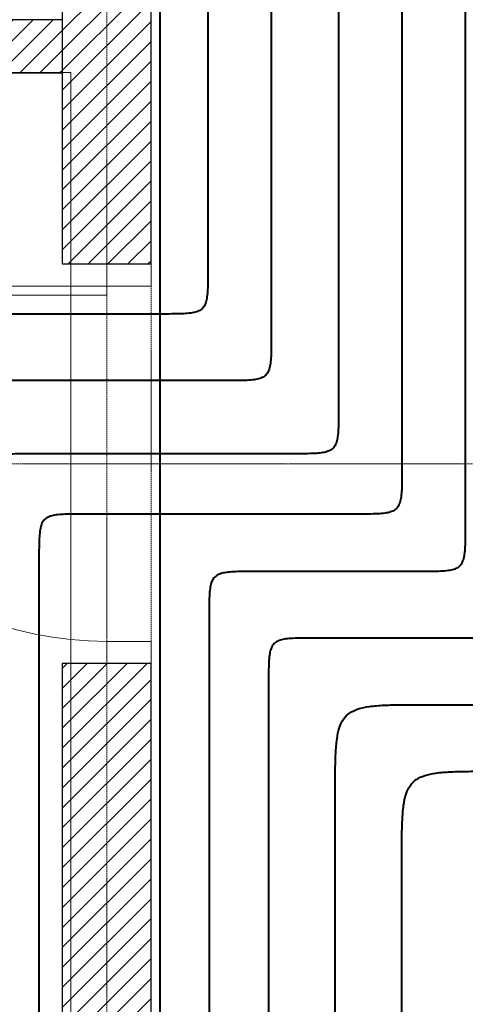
# Model space of a CAD drawing. Header units: millimetres. Extents: x 49908 to 79848, y -11883 to -3092.
# Tile 130 of 222: x 69661 to 69761, y -6348 to -6127. Entities that reach past the tile are written whole.
import ezdxf
from ezdxf.lldxf.tags import DXFTag

# ---------------------------------------------------------------- set-up
doc = ezdxf.new("R2010")
doc.units = ezdxf.units.MM
doc.linetypes.add('AUSGEZOGEN', pattern=[0])
doc.linetypes.add('DASHDOT', pattern=[1, 0.5, -0.25, 0, -0.25])
for name, color, linetype, lineweight in [('A opis', 9, 'Continuous', 13), ('A stolarka', 9, 'Continuous', 9), ('A_HATCH', 9, 'Continuous', 9), ('A_MUROWANE', 9, 'Continuous', 25), ('A_OSIE', 9, 'DASHDOT', 9)]:
    doc.layers.add(name, color=color, linetype=linetype, lineweight=lineweight)
for name, color, linetype, true_color in [('IS_Ogrzewanie_płaszczyznowe', 7, 'SOLID', 0xac00e6), ('IS_Przyłącza_o.p._Powrót', 7, 'DASH', 0x438955), ('IS_Przyłącza_o.p._Zasilanie', 7, 'SOLID', 0xff9124)]:
    doc.layers.add(name, color=color, linetype=linetype, true_color=true_color)
doc.layers.add('IS_Rys.pętli_o.p._Powrót', color=7, linetype='DASH', lineweight=13, true_color=0x4c9a5f)
doc.layers.add('IS_Rys.pętli_o.p._Zasilanie', color=7, linetype='SOLID', lineweight=13, true_color=0xff8c1a)
tags = doc.linetypes.add('DASH', pattern=[15, 10, -5]).pattern_tags.tags
tags[6:7] = [DXFTag(74, 4), DXFTag(75, 0), DXFTag(340, '0'), DXFTag(46, 0.0), DXFTag(50, 0.0), DXFTag(44, 0.0), DXFTag(45, 0.0)]
tags[4:5] = [DXFTag(74, 4), DXFTag(75, 0), DXFTag(340, '0'), DXFTag(46, 0.0), DXFTag(50, 0.0), DXFTag(44, 0.0), DXFTag(45, 0.0)]
tags = doc.linetypes.add('SOLID', pattern=[10, 10, 0]).pattern_tags.tags
tags[6:7] = [DXFTag(74, 4), DXFTag(75, 0), DXFTag(340, '0'), DXFTag(46, 0.0), DXFTag(50, 0.0), DXFTag(44, 0.0), DXFTag(45, 0.0)]
tags[4:5] = [DXFTag(74, 4), DXFTag(75, 0), DXFTag(340, '0'), DXFTag(46, 0.0), DXFTag(50, 0.0), DXFTag(44, 0.0), DXFTag(45, 0.0)]
pattern_1 = [(45, (16000, 0), (-2.24506403, 2.24506403), [])]

msp = doc.modelspace()

# ---------------------------------------------------------------- hatches: boundary and pattern name
at = {"layer": 'A_HATCH', "transparency": 33554687}
h = msp.add_hatch(dxfattribs=at)
h.set_pattern_fill('ANSI31', color=256, angle=360)
h.set_pattern_definition(pattern_1)
h.paths.add_polyline_path([(69100.47, -6009.74), (69080.47, -6009.74), (69080.47, -6426.63), (69100.47, -6426.63)])
h.paths.add_polyline_path([(69100.47, -5426.63), (69080.47, -5426.63), (69080.47, -5486.63), (68700.47, -5486.63), (68700.47, -5439.13), (68680.47, -5439.13), (68680.47, -5566.63), (68700.47, -5566.63), (68700.47, -5506.63), (69080.47, -5506.63), (69080.47, -5566.63), (69100.47, -5566.63)])
h.paths.add_polyline_path([(69100.47, -4926.63), (69042.97, -4926.63), (69042.97, -4946.63), (69080.47, -4946.63), (69080.47, -5326.63), (69100.47, -5326.63)])
h.paths.add_polyline_path([(68942.97, -4926.63), (68837.97, -4926.63), (68837.97, -4946.63), (68942.97, -4946.63)])
h.paths.add_polyline_path([(69695.47, -5826.63), (69555.47, -5826.63), (69555.47, -5846.63), (69670.47, -5846.63), (69670.47, -6026.63), (69690.47, -6026.63), (69690.47, -5846.63), (69695.47, -5846.63)])
h.paths.add_polyline_path([(69690.47, -6026.63), (69670.47, -6026.63), (69670.47, -6126.63), (69690.47, -6126.63)])
h.paths.add_polyline_path([(69690.47, -6126.63), (69670.47, -6126.63), (69670.47, -6181.63), (69690.47, -6181.63)])
h.paths.add_polyline_path([(69940.47, -5826.63), (69790.47, -5826.63), (69790.47, -5846.63), (69940.47, -5846.63)])
h.paths.add_polyline_path([(69940.47, -5826.63), (69940.47, -5846.63)], flags=17)
h.paths.add_polyline_path([(69790.47, -5826.63), (69785.47, -5826.63), (69785.47, -5846.63), (69790.47, -5846.63)])
h.paths.add_polyline_path([(69325.47, -5826.63), (69325.47, -5846.63), (69465.47, -5846.63), (69465.47, -5826.63)])
h.paths.add_polyline_path([(69300.47, -5851.63), (69280.47, -5851.63), (69280.47, -5966.63), (69290.47, -5966.63), (69300.47, -5966.63)])
h.paths.add_polyline_path([(69300.47, -5439.13), (69280.47, -5439.13), (69280.47, -5813.63), (69300.47, -5813.63)])
h.paths.add_polyline_path([(69280.47, -5014.13), (69300.47, -5014.13), (69300.47, -4926.63), (69280.47, -4926.63)])
h.paths.add_polyline_path([(69300.47, -5039.13), (69280.47, -5039.13), (69280.47, -5414.13), (69300.47, -5414.13)])
h.paths.add_polyline_path([(68700.47, -5839.13), (68680.47, -5839.13), (68680.47, -5909.74), (68700.47, -5909.74)])
h.paths.add_polyline_path([(68700.47, -5814.13), (68700.47, -5826.63), (69080.47, -5826.63), (69080.47, -5909.74), (69100.47, -5909.74), (69100.47, -5666.63), (69080.47, -5666.63), (69080.47, -5806.63), (68700.47, -5806.63), (68700.47, -5666.63), (68680.47, -5666.63), (68680.47, -5814.13)])
h.paths.add_polyline_path([(68680.47, -5014.13), (68700.47, -5014.13), (68700.47, -4946.63), (68737.97, -4946.63), (68737.97, -4926.63), (68680.47, -4926.63)])
h.paths.add_polyline_path([(68700.47, -5039.13), (68680.47, -5039.13), (68680.47, -5314.13), (68700.47, -5314.13)])
h = msp.add_hatch(dxfattribs=at)
h.set_pattern_fill('ANSI31', color=256, angle=360)
h.set_pattern_definition(pattern_1)
h.paths.add_polyline_path([(69465.47, -5846.63), (69450.47, -5846.63), (69450.47, -6126.63), (69300.47, -6126.63), (69300.47, -6138.63), (69490.47, -6138.63), (69490.47, -6126.63), (69465.47, -6126.63)])
h.paths.add_polyline_path([(69490.47, -6314.63), (69300.47, -6314.63), (69300.47, -6326.63), (69490.47, -6326.63)])
h.paths.add_polyline_path([(69490.47, -6138.63), (69480.47, -6138.63), (69480.47, -6226.63), (69490.47, -6226.63)])
h.paths.add_polyline_path([(69670.47, -6126.63), (69580.47, -6126.63), (69580.47, -6138.63), (69670.47, -6138.63)])
h.paths.add_polyline_path([(69545.47, -6438.63), (69555.47, -6438.63), (69565.47, -6438.63), (69565.47, -6426.63), (69533.47, -6426.63), (69533.47, -6586.63), (69545.47, -6586.63)])
h.paths.add_polyline_path([(69433.47, -6426.63), (69425.47, -6426.63), (69425.47, -6586.63), (69431.47, -6586.63), (69431.47, -6438.63), (69433.47, -6438.63)])
h.paths.add_polyline_path([(70000.47, -6426.63), (69785.47, -6426.63), (69785.47, -6438.63), (70000.47, -6438.63)])
h.paths.add_polyline_path([(68725.47, -6370.63), (68700.47, -6370.63), (68700.47, -6382.63), (68725.47, -6382.63)])
h.paths.add_polyline_path([(68835.47, -6370.63), (68830.47, -6370.63), (68820.47, -6370.63), (68815.47, -6370.63), (68815.47, -6382.63), (68835.47, -6382.63)])
h.paths.add_polyline_path([(68965.47, -6370.63), (68925.47, -6370.63), (68925.47, -6382.63), (68965.47, -6382.63)])
h.paths.add_polyline_path([(69080.47, -6370.63), (69055.47, -6370.63), (69055.47, -6382.63), (69080.47, -6382.63)])
h.paths.add_polyline_path([(68960.47, -6225.63), (68950.47, -6225.63), (68950.47, -6370.63), (68960.47, -6370.63)])
h.paths.add_polyline_path([(69080.47, -6198.63), (68700.47, -6198.63), (68700.47, -6210.63), (69080.47, -6210.63)])
h.paths.add_polyline_path([(68960.47, -6210.63), (68950.47, -6210.63), (68950.47, -6225.63), (68960.47, -6225.63)])
h.paths.add_polyline_path([(68960.47, -6183.63), (68950.47, -6183.63), (68950.47, -6198.63), (68960.47, -6198.63)])
h.paths.add_polyline_path([(68960.47, -6038.63), (68950.47, -6038.63), (68950.47, -6183.63), (68960.47, -6183.63)])
h.paths.add_polyline_path([(68965.47, -6026.63), (68925.47, -6026.63), (68925.47, -6038.63), (68965.47, -6038.63)])
h.paths.add_polyline_path([(69080.47, -6026.63), (69055.47, -6026.63), (69055.47, -6038.63), (69080.47, -6038.63)])
h.paths.add_polyline_path([(68835.47, -6026.63), (68815.47, -6026.63), (68815.47, -6038.63), (68820.47, -6038.63), (68830.47, -6038.63), (68835.47, -6038.63)])
h.paths.add_polyline_path([(68725.47, -6026.63), (68700.47, -6026.63), (68700.47, -6038.63), (68725.47, -6038.63)])
h.paths.add_polyline_path([(68830.47, -6038.63), (68820.47, -6038.63), (68820.47, -6183.63), (68830.46, -6183.63), (68830.47, -6183.63)])
h.paths.add_polyline_path([(68830.47, -6183.63), (68820.47, -6183.63), (68820.47, -6198.63), (68830.47, -6198.63)])
h.paths.add_polyline_path([(68830.47, -6210.63), (68820.47, -6210.63), (68820.47, -6370.63), (68830.47, -6370.63)])
h = msp.add_hatch(dxfattribs=at)
h.set_pattern_fill('ANSI31', color=256, angle=360)
h.set_pattern_definition(pattern_1)
h.paths.add_polyline_path([(69100.47, -6526.63), (69080.47, -6526.63), (69080.47, -6586.63), (69100.47, -6586.63)])
h.paths.add_polyline_path([(69300.47, -6239.13), (69280.47, -6239.13), (69280.47, -6586.63), (69300.47, -6586.63)])
h.paths.add_polyline_path([(69690.47, -6271.63), (69680.47, -6271.63), (69670.47, -6271.63), (69670.47, -6586.63), (69690.47, -6586.63)])

# ---------------------------------------------------------------- linework, layer by layer
at = {"layer": 'A opis', "ltscale": 0.5}
msp.add_line((69661.29, -6226.63), (69720.78, -6226.63), dxfattribs=at)
at = {"layer": 'A stolarka', "linetype": 'AUSGEZOGEN', "lineweight": 0}
msp.add_line((69677.97, -6226.63), (69692.97, -6226.63), dxfattribs=at)
for points in [[(69690.47, -6181.63), (69690.47, -6186.63), (69680.47, -6186.63), (69680.47, -6181.63)], [(69680.47, -6186.63), (69680.47, -6188.63), (69600.47, -6188.63), (69600.47, -6186.63)], [(69690.47, -6266.63), (69690.47, -6271.63), (69680.47, -6271.63), (69680.47, -6266.63)]]:
    msp.add_lwpolyline(points, close=True, dxfattribs=at)
msp.add_arc((69680.47, -6186.63), 80, 180, 270, dxfattribs=at)
at = {"layer": 'A_MUROWANE'}
msp.add_lwpolyline([(69555.47, -5846.63), (69670.47, -5846.63), (69670.47, -6181.63), (69690.47, -6181.63), (69690.47, -5846.63), (69695.47, -5846.63), (69695.47, -5826.63), (69555.47, -5826.63)], close=True, dxfattribs=at)
msp.add_lwpolyline([(69670.47, -6126.63), (69580.47, -6126.63), (69580.47, -6138.63), (69670.47, -6138.63)], dxfattribs=at)
at = {"layer": 'A_MUROWANE', "ltscale": 0.5}
msp.add_lwpolyline([(69690.47, -6271.63), (69670.47, -6271.63), (69670.47, -6586.63), (69690.47, -6586.63)], close=True, dxfattribs=at)
at = {"layer": 'A_OSIE', "ltscale": 0.3, "transparency": 33554559}
for p, q in [((69680.47, -3898.75), (69680.47, -7144.42)), ((69690.47, -3902.99), (69690.47, -7140.05)), ((70341.81, -6226.63), (67440.85, -6226.63))]:
    msp.add_line(p, q, dxfattribs=at)
at = {"layer": 'IS_Ogrzewanie_płaszczyznowe', "lineweight": 40}
for p, q in [((69692.42, -5850.71), (69692.42, -6132.51)), ((69692.42, -6132.51), (69692.42, -6428.31))]:
    msp.add_line(p, q, dxfattribs=at)
at = {"layer": 'IS_Ogrzewanie_płaszczyznowe', "linetype": 'DASH', "lineweight": 9}
for p, q in [((69672.42, -6138.51), (69490.6, -6138.51)), ((69672.42, -6428.41), (69672.42, -6138.51))]:
    msp.add_line(p, q, dxfattribs=at)
at = {"layer": 'IS_Przyłącza_o.p._Powrót', "lineweight": 40}
for points, knots in [([(69761.18, -5907.15), (69761.18, -5909.75), (69761.18, -5919.44), (69761.18, -5939.75), (69761.18, -5970.6), (69761.18, -6008.96), (69761.18, -6051.84), (69761.18, -6096.22), (69761.18, -6139.1), (69761.18, -6177.47), (69761.18, -6208.31), (69761.18, -6228.62), (69761.18, -6238.32), (69761.18, -6240.91)], [0, 0, 0, 0, 0.077734, 0.290876, 0.609335, 1.00302, 1.441842, 1.895708, 2.33453, 2.728215, 3.046674, 3.259816, 3.33755, 3.33755, 3.33755, 3.33755]), ([(69732.67, -5917.15), (69732.67, -5919.46), (69732.67, -5928.1), (69732.67, -5946.19), (69732.67, -5973.65), (69732.67, -6007.82), (69732.67, -6046.01), (69732.67, -6085.53), (69732.67, -6123.72), (69732.67, -6157.88), (69732.67, -6185.35), (69732.67, -6203.44), (69732.67, -6212.08), (69732.67, -6214.38)], [0, 0, 0, 0, 0.069227, 0.259042, 0.542648, 0.893247, 1.284043, 1.688237, 2.079033, 2.429632, 2.713238, 2.903053, 2.97228, 2.97228, 2.97228, 2.97228]), ([(69703.25, -5927.15), (69703.25, -5929.14), (69703.25, -5936.57), (69703.25, -5952.13), (69703.25, -5975.77), (69703.25, -6005.17), (69703.25, -6038.03), (69703.25, -6072.04), (69703.25, -6104.89), (69703.25, -6134.29), (69703.25, -6157.93), (69703.25, -6173.49), (69703.25, -6180.92), (69703.25, -6182.91)], [0, 0, 0, 0, 0.059567, 0.222894, 0.466925, 0.768601, 1.104864, 1.452656, 1.788919, 2.090595, 2.334626, 2.497953, 2.55752, 2.55752, 2.55752, 2.55752]), ([(69703.25, -6182.91), (69703.25, -6183.74), (69703.25, -6185.24), (69703.22, -6187.3), (69703.09, -6188.95), (69702.84, -6190.26), (69702.38, -6191.29), (69701.64, -6192.04), (69700.61, -6192.49), (69699.3, -6192.75), (69697.64, -6192.87), (69695.59, -6192.91), (69694.08, -6192.91), (69693.25, -6192.91)], [0, 0, 0, 0, 0.0248686, 0.0452361, 0.061602, 0.0745999, 0.0851852, 0.0948541, 0.1054394, 0.1184374, 0.1348033, 0.1551707, 0.1800393, 0.1800393, 0.1800393, 0.1800393]), ([(69693.25, -6192.91), (69692.84, -6192.91), (69691.31, -6192.91), (69688.1, -6192.91), (69683.23, -6192.91), (69677.17, -6192.91), (69670.39, -6192.91), (69663.38, -6192.91), (69656.61, -6192.91), (69650.55, -6192.91), (69645.67, -6192.91), (69642.47, -6192.91), (69640.93, -6192.91), (69640.52, -6192.91)], [0, 0, 0, 0, 0.0122808, 0.0459538, 0.0962652, 0.1584613, 0.2277881, 0.2994919, 0.3688187, 0.4310148, 0.4813262, 0.5149992, 0.52728, 0.52728, 0.52728, 0.52728]), ([(69732.67, -6214.38), (69732.67, -6215.21), (69732.67, -6216.72), (69732.63, -6218.77), (69732.51, -6220.43), (69732.26, -6221.74), (69731.8, -6222.77), (69731.06, -6223.51), (69730.03, -6223.97), (69728.71, -6224.22), (69727.06, -6224.35), (69725.01, -6224.38), (69723.5, -6224.38), (69722.67, -6224.38)], [0, 0, 0, 0, 0.0248686, 0.0452361, 0.061602, 0.0745999, 0.0851852, 0.0948541, 0.1054394, 0.1184374, 0.1348033, 0.1551707, 0.1800393, 0.1800393, 0.1800393, 0.1800393]), ([(69663.87, -6224.38), (69663.05, -6224.38), (69661.54, -6224.38), (69659.48, -6224.42), (69657.83, -6224.54), (69656.52, -6224.8), (69655.49, -6225.25), (69654.74, -6226), (69654.29, -6227.03), (69654.03, -6228.34), (69653.91, -6229.99), (69653.87, -6232.05), (69653.87, -6233.55), (69653.87, -6234.38)], [0, 0, 0, 0, 0.0248686, 0.0452361, 0.061602, 0.0745999, 0.0851852, 0.0948541, 0.1054394, 0.1184374, 0.1348033, 0.1551707, 0.1800393, 0.1800393, 0.1800393, 0.1800393]), ([(69722.67, -6224.38), (69722.21, -6224.38), (69720.5, -6224.38), (69716.93, -6224.38), (69711.49, -6224.38), (69704.73, -6224.38), (69697.18, -6224.38), (69689.36, -6224.38), (69681.81, -6224.38), (69675.05, -6224.38), (69669.62, -6224.38), (69666.04, -6224.38), (69664.33, -6224.38), (69663.87, -6224.38)], [0, 0, 0, 0, 0.0136936, 0.0512405, 0.1073399, 0.1766912, 0.2539936, 0.3339464, 0.4112488, 0.4806001, 0.5366995, 0.5742464, 0.58794, 0.58794, 0.58794, 0.58794]), ([(69761.18, -6240.91), (69761.18, -6241.74), (69761.18, -6243.25), (69761.14, -6245.3), (69761.02, -6246.95), (69760.76, -6248.27), (69760.31, -6249.3), (69759.56, -6250.04), (69758.53, -6250.5), (69757.22, -6250.75), (69755.57, -6250.87), (69753.51, -6250.91), (69752.01, -6250.91), (69751.18, -6250.91)], [0, 0, 0, 0, 0.0248686, 0.0452361, 0.061602, 0.0745999, 0.0851852, 0.0948541, 0.1054394, 0.1184374, 0.1348033, 0.1551707, 0.1800393, 0.1800393, 0.1800393, 0.1800393]), ([(69713.53, -6250.91), (69712.7, -6250.91), (69711.19, -6250.91), (69709.14, -6250.95), (69707.48, -6251.07), (69706.17, -6251.32), (69705.14, -6251.78), (69704.4, -6252.52), (69703.94, -6253.55), (69703.69, -6254.86), (69703.57, -6256.52), (69703.53, -6258.57), (69703.53, -6260.08), (69703.53, -6260.91)], [0, 0, 0, 0, 0.0248686, 0.0452361, 0.061602, 0.0745999, 0.0851852, 0.0948541, 0.1054394, 0.1184374, 0.1348033, 0.1551707, 0.1800393, 0.1800393, 0.1800393, 0.1800393]), ([(69751.18, -6250.91), (69750.88, -6250.91), (69749.79, -6250.91), (69747.5, -6250.91), (69744.02, -6250.91), (69739.69, -6250.91), (69734.86, -6250.91), (69729.85, -6250.91), (69725.01, -6250.91), (69720.69, -6250.91), (69717.21, -6250.91), (69714.92, -6250.91), (69713.82, -6250.91), (69713.53, -6250.91)], [0, 0, 0, 0, 0.0087683, 0.0328103, 0.0687319, 0.113139, 0.1626373, 0.2138327, 0.263331, 0.3077381, 0.3436597, 0.3677017, 0.37647, 0.37647, 0.37647, 0.37647]), ([(69703.53, -6260.91), (69703.53, -6262.08), (69703.53, -6266.48), (69703.53, -6275.68), (69703.53, -6289.65), (69703.53, -6307.03), (69703.53, -6326.46), (69703.53, -6346.57), (69703.53, -6366), (69703.53, -6383.38), (69703.53, -6397.35), (69703.53, -6406.55), (69703.53, -6410.95), (69703.53, -6412.12)], [0, 0, 0, 0, 0.035218, 0.131785, 0.276067, 0.454431, 0.653245, 0.858875, 1.057689, 1.236053, 1.380335, 1.476902, 1.51212, 1.51212, 1.51212, 1.51212])]:
    msp.add_open_spline(points, degree=3, knots=knots, dxfattribs=at)
at = {"layer": 'IS_Przyłącza_o.p._Zasilanie', "lineweight": 40}
for points, knots in [([(69746.94, -5912.15), (69746.94, -5914.61), (69746.94, -5923.78), (69746.94, -5943), (69746.94, -5972.19), (69746.94, -6008.49), (69746.94, -6049.06), (69746.94, -6091.06), (69746.94, -6131.63), (69746.94, -6167.94), (69746.94, -6197.12), (69746.94, -6216.34), (69746.94, -6225.52), (69746.94, -6227.97)], [0, 0, 0, 0, 0.073555, 0.27524, 0.57658, 0.949103, 1.364335, 1.793805, 2.209037, 2.58156, 2.8829, 3.084585, 3.15814, 3.15814, 3.15814, 3.15814]), ([(69717.52, -5922.15), (69717.52, -5924.3), (69717.52, -5932.31), (69717.52, -5949.09), (69717.52, -5974.57), (69717.52, -6006.27), (69717.52, -6041.7), (69717.52, -6078.37), (69717.52, -6113.79), (69717.52, -6145.49), (69717.52, -6170.97), (69717.52, -6187.76), (69717.52, -6195.77), (69717.52, -6197.91)], [0, 0, 0, 0, 0.064225, 0.240325, 0.503439, 0.828706, 1.191265, 1.566255, 1.928814, 2.254081, 2.517195, 2.693295, 2.75752, 2.75752, 2.75752, 2.75752]), ([(69717.52, -6197.91), (69717.52, -6198.74), (69717.52, -6200.24), (69717.48, -6202.3), (69717.36, -6203.95), (69717.11, -6205.26), (69716.65, -6206.29), (69715.91, -6207.04), (69714.88, -6207.49), (69713.57, -6207.75), (69711.91, -6207.87), (69709.86, -6207.91), (69708.35, -6207.91), (69707.52, -6207.91)], [0, 0, 0, 0, 0.0248686, 0.0452361, 0.061602, 0.0745999, 0.0851852, 0.0948541, 0.1054394, 0.1184374, 0.1348033, 0.1551707, 0.1800393, 0.1800393, 0.1800393, 0.1800393]), ([(69707.52, -6207.91), (69707.12, -6207.91), (69705.6, -6207.91), (69702.42, -6207.91), (69697.6, -6207.91), (69691.6, -6207.91), (69684.89, -6207.91), (69677.95, -6207.91), (69671.25, -6207.91), (69665.25, -6207.91), (69660.42, -6207.91), (69657.25, -6207.91), (69655.73, -6207.91), (69655.32, -6207.91)], [0, 0, 0, 0, 0.0121568, 0.0454901, 0.095294, 0.1568625, 0.2254899, 0.2964701, 0.3650975, 0.426666, 0.4764699, 0.5098032, 0.52196, 0.52196, 0.52196, 0.52196]), ([(69746.94, -6227.97), (69746.94, -6228.8), (69746.94, -6230.31), (69746.9, -6232.36), (69746.78, -6234.01), (69746.52, -6235.33), (69746.07, -6236.36), (69745.32, -6237.1), (69744.29, -6237.56), (69742.98, -6237.81), (69741.33, -6237.93), (69739.27, -6237.97), (69737.77, -6237.97), (69736.94, -6237.97)], [0, 0, 0, 0, 0.0248686, 0.0452361, 0.061602, 0.0745999, 0.0851852, 0.0948541, 0.1054394, 0.1184374, 0.1348033, 0.1551707, 0.1800393, 0.1800393, 0.1800393, 0.1800393]), ([(69675.22, -6237.97), (69674.4, -6237.97), (69672.89, -6237.97), (69670.83, -6238.01), (69669.18, -6238.13), (69667.87, -6238.38), (69666.84, -6238.84), (69666.09, -6239.58), (69665.64, -6240.61), (69665.38, -6241.92), (69665.26, -6243.58), (69665.22, -6245.63), (69665.22, -6247.14), (69665.22, -6247.97)], [0, 0, 0, 0, 0.0248686, 0.0452361, 0.061602, 0.0745999, 0.0851852, 0.0948541, 0.1054394, 0.1184374, 0.1348033, 0.1551707, 0.1800393, 0.1800393, 0.1800393, 0.1800393]), ([(69736.94, -6237.97), (69736.46, -6237.97), (69734.66, -6237.97), (69730.91, -6237.97), (69725.21, -6237.97), (69718.11, -6237.97), (69710.18, -6237.97), (69701.98, -6237.97), (69694.05, -6237.97), (69686.96, -6237.97), (69681.25, -6237.97), (69677.5, -6237.97), (69675.7, -6237.97), (69675.22, -6237.97)], [0, 0, 0, 0, 0.0143732, 0.0537836, 0.1126673, 0.1854606, 0.2665995, 0.3505205, 0.4316594, 0.5044527, 0.5633364, 0.6027468, 0.61712, 0.61712, 0.61712, 0.61712]), ([(69665.22, -6247.97), (69665.22, -6250.49), (69665.22, -6259.93), (69665.22, -6279.71), (69665.22, -6309.73), (69665.22, -6347.09), (69665.22, -6388.83), (69665.22, -6432.04), (69665.22, -6473.79), (69665.22, -6511.14), (69665.22, -6541.17), (69665.22, -6560.94), (69665.22, -6570.38), (69665.22, -6572.91)], [0, 0, 0, 0, 0.075681, 0.283192, 0.593238, 0.976523, 1.403752, 1.845628, 2.272857, 2.656142, 2.966188, 3.173699, 3.24938, 3.24938, 3.24938, 3.24938]), ([(69726.91, -6265.89), (69726.08, -6265.89), (69724.57, -6265.89), (69722.52, -6265.93), (69720.86, -6266.05), (69719.55, -6266.31), (69718.52, -6266.76), (69717.78, -6267.51), (69717.32, -6268.54), (69717.07, -6269.85), (69716.95, -6271.5), (69716.91, -6273.56), (69716.91, -6275.06), (69716.91, -6275.89)], [0, 0, 0, 0, 0.0248686, 0.0452361, 0.061602, 0.0745999, 0.0851852, 0.0948541, 0.1054394, 0.1184374, 0.1348033, 0.1551707, 0.1800393, 0.1800393, 0.1800393, 0.1800393]), ([(69765.25, -6265.89), (69764.95, -6265.89), (69763.84, -6265.89), (69761.51, -6265.89), (69757.96, -6265.89), (69753.56, -6265.89), (69748.63, -6265.89), (69743.53, -6265.89), (69738.61, -6265.89), (69734.2, -6265.89), (69730.65, -6265.89), (69728.32, -6265.89), (69727.21, -6265.89), (69726.91, -6265.89)], [0, 0, 0, 0, 0.0089299, 0.0334151, 0.069999, 0.1152246, 0.1656354, 0.2177746, 0.2681854, 0.313411, 0.3499949, 0.3744801, 0.38341, 0.38341, 0.38341, 0.38341]), ([(69716.91, -6275.89), (69716.91, -6276.84), (69716.91, -6280.41), (69716.91, -6287.87), (69716.91, -6299.2), (69716.91, -6313.3), (69716.91, -6329.06), (69716.91, -6345.37), (69716.91, -6361.12), (69716.91, -6375.22), (69716.91, -6386.55), (69716.91, -6394.02), (69716.91, -6397.58), (69716.91, -6398.53)], [0, 0, 0, 0, 0.028563, 0.106882, 0.2239, 0.368559, 0.529804, 0.696576, 0.857821, 1.00248, 1.119498, 1.197817, 1.22638, 1.22638, 1.22638, 1.22638])]:
    msp.add_open_spline(points, degree=3, knots=knots, dxfattribs=at)
at = {"layer": 'IS_Rys.pętli_o.p._Powrót', "lineweight": 40}
for points, knots in [([(69746.91, -6315.89), (69746.91, -6314.23), (69746.91, -6311.22), (69746.98, -6307.11), (69747.23, -6303.8), (69747.74, -6301.18), (69748.65, -6299.12), (69750.14, -6297.63), (69752.2, -6296.72), (69754.82, -6296.21), (69758.13, -6295.97), (69762.24, -6295.89), (69765.25, -6295.89), (69766.91, -6295.89)], [0, 0, 0, 0, 0.0497373, 0.0904721, 0.1232039, 0.1491998, 0.1703704, 0.1897083, 0.2108788, 0.2368747, 0.2696065, 0.3103414, 0.3600787, 0.3600787, 0.3600787, 0.3600787]), ([(69746.91, -6358.53), (69746.91, -6358.2), (69746.91, -6356.96), (69746.91, -6354.37), (69746.91, -6350.43), (69746.91, -6345.52), (69746.91, -6340.05), (69746.91, -6334.38), (69746.91, -6328.9), (69746.91, -6324), (69746.91, -6320.06), (69746.91, -6317.46), (69746.91, -6316.22), (69746.91, -6315.89)], [0, 0, 0, 0, 0.0099307, 0.0371601, 0.077844, 0.1281382, 0.1841987, 0.2421813, 0.2982418, 0.348536, 0.3892199, 0.4164493, 0.42638, 0.42638, 0.42638, 0.42638])]:
    msp.add_open_spline(points, degree=3, knots=knots, dxfattribs=at)
at = {"layer": 'IS_Rys.pętli_o.p._Zasilanie', "lineweight": 40}
for points, knots in [([(69731.91, -6300.89), (69731.91, -6299.23), (69731.91, -6296.22), (69731.98, -6292.11), (69732.23, -6288.8), (69732.74, -6286.18), (69733.65, -6284.12), (69735.14, -6282.63), (69737.2, -6281.72), (69739.82, -6281.21), (69743.13, -6280.97), (69747.24, -6280.89), (69750.25, -6280.89), (69751.91, -6280.89)], [0, 0, 0, 0, 0.0497373, 0.0904721, 0.1232039, 0.1491998, 0.1703704, 0.1897083, 0.2108788, 0.2368747, 0.2696065, 0.3103414, 0.3600787, 0.3600787, 0.3600787, 0.3600787]), ([(69751.91, -6280.89), (69752.05, -6280.89), (69752.58, -6280.89), (69753.7, -6280.89), (69755.4, -6280.89), (69757.5, -6280.89), (69759.86, -6280.89), (69762.3, -6280.89), (69764.66, -6280.89), (69766.76, -6280.89), (69768.46, -6280.89), (69769.58, -6280.89), (69770.11, -6280.89), (69770.25, -6280.89)], [0, 0, 0, 0, 0.0042718, 0.0159846, 0.0334851, 0.0551195, 0.0792342, 0.1041758, 0.1282905, 0.1499249, 0.1674254, 0.1791382, 0.18341, 0.18341, 0.18341, 0.18341]), ([(69731.91, -6373.53), (69731.91, -6372.97), (69731.91, -6370.86), (69731.91, -6366.44), (69731.91, -6359.72), (69731.91, -6351.37), (69731.91, -6342.04), (69731.91, -6332.38), (69731.91, -6323.05), (69731.91, -6314.7), (69731.91, -6307.99), (69731.91, -6303.57), (69731.91, -6301.46), (69731.91, -6300.89)], [0, 0, 0, 0, 0.0169179, 0.0633058, 0.1326148, 0.218296, 0.3138005, 0.4125795, 0.508084, 0.5937652, 0.6630742, 0.7094621, 0.72638, 0.72638, 0.72638, 0.72638])]:
    msp.add_open_spline(points, degree=3, knots=knots, dxfattribs=at)

doc.saveas('drawing.dxf')
